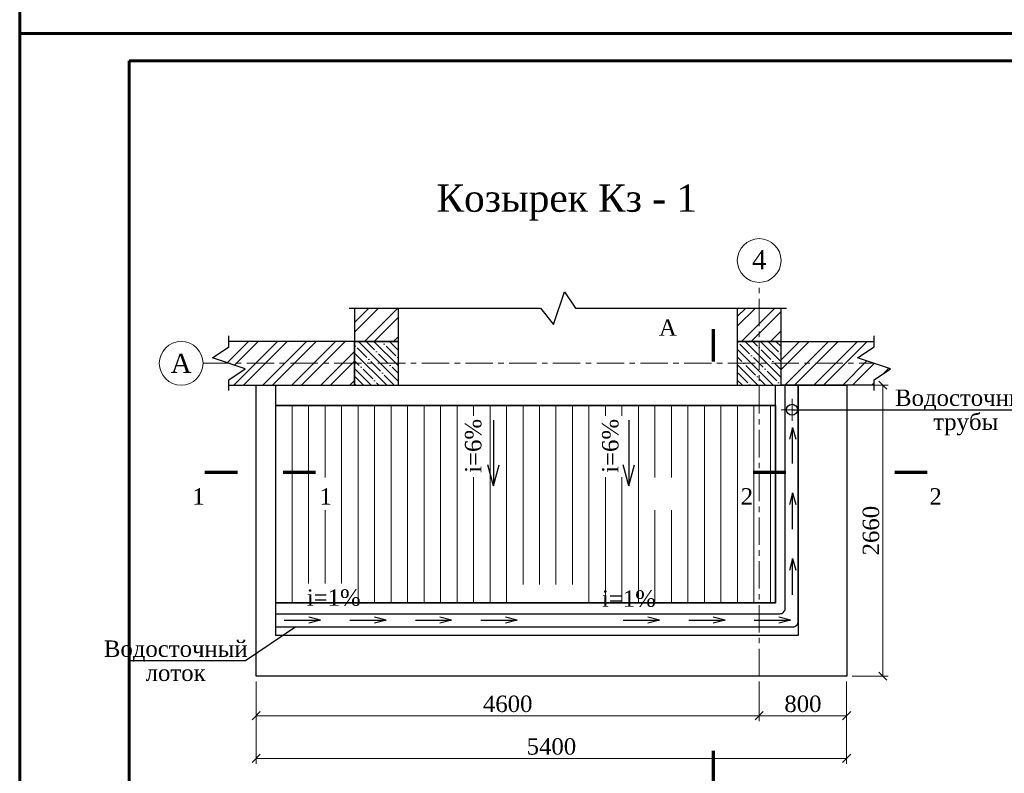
# Model space of a CAD drawing. Header units: millimetres. Extents: x 2063114 to 14983986, y -126020516 to 213791.
# Tile 18 of 256: x 2320392 to 2338401, y -1760530 to -1746751. Entities that reach past the tile are written whole.
import ezdxf
from ezdxf.enums import TextEntityAlignment as Align

# ---------------------------------------------------------------- set-up
doc = ezdxf.new("R2010")
doc.units = ezdxf.units.MM
doc.linetypes.add('CENTERX2', pattern=[4, 2.5, -0.5, 0.5, -0.5])
doc.linetypes.add('DASHED', pattern=[19.05, 12.7, -6.35])
doc.layers.get('Defpoints').update_dxf_attribs({"color": 6, "lineweight": 35})
for name, color, linetype, lineweight in [('_0', 7, 'Continuous', 20), ('Alukobond', 7, 'Continuous', 40), ('TEXT', 7, 'Continuous', 30), ('АСО-оси', 24, 'CENTERX2', 20)]:
    doc.layers.add(name, color=color, linetype=linetype, lineweight=lineweight)
doc.layers.add('_print', color=6, linetype='Continuous', lineweight=60, plot=False)
doc.layers.add('Окна', color=5, linetype='Continuous')
doc.styles.add('RUSS', font='russ', dxfattribs={"width": 0.75})
doc.styles.get("Standard").update_dxf_attribs({"font": 'arial.ttf'})
doc.styles.add('TIMES', font='times.ttf')
doc.styles.add('Times New Roman', font='times.ttf')
doc.dimstyles.new('Миржалол50', dxfattribs={"dimtxt": 300, "dimasz": 150, "dimexe": 100, "dimexo": 100, "dimgap": 63, "dimtad": 1, "dimdec": 0, "dimlfac": 0.5, "dimtxsty": 'Times New Roman', "dimblk": 'OBLIQUE', "dimcen": 100, "dimclrd": 256, "dimclre": 256, "dimclrt": 256, "dimadec": 0, "dimazin": 0, "dimtfac": 1, "dimtdec": 0, "dimtmove": 1, "dimatfit": 3, "dimfxl": 800, "dimfxlon": 1, "dimlwd": 13, "dimlwe": 13, "dimarcsym": 0})

# ---------------------------------------------------------------- blocks, each defined once
blk = doc.blocks.new('vcBlockPos')
at = {"color": 0, "linetype": 'ByBlock', "lineweight": -2}
blk.add_attdef('ПОЗИЦИЯ', text='', height=300, dxfattribs=at).set_placement((0, 0), align=Align.BOTTOM_CENTER)
at = {"color": 0, "linetype": 'ByBlock', "lineweight": -2, "flags": 1}
blk.add_attdef('КОЛИЧЕСТВО', text='', height=300, dxfattribs=at).set_placement((0, 0), align=Align.RIGHT)
at = {"color": 0, "linetype": 'ByBlock', "lineweight": -2}
blk.add_attdef('НТЕКСТ', text='', height=300, dxfattribs=at).set_placement((0, 0), align=Align.TOP_CENTER)
blk = doc.blocks.new('_Oblique')
at = {"color": 0, "linetype": 'ByBlock', "lineweight": -2}
blk.add_line((-0.5, -0.5), (0.5, 0.5), dxfattribs=at)
blk = doc.blocks.new('*D1342')
at = {"linetype": 'Continuous', "lineweight": 13, "ltscale": 300, "transparency": 16777216}
for p, q in [((2335618, -1753433), (2336279, -1753433)), ((2336179, -1753433), (2336179, -1758753)), ((2335618, -1758753), (2336279, -1758753))]:
    blk.add_line(p, q, dxfattribs=at)
at = {"layer": 'Defpoints', "color": 0, "lineweight": 30, "ltscale": 300, "transparency": 16777216}
for p in [(2335518, -1753433), (2335518, -1758753), (2336179, -1758753)]:
    blk.add_point(p, dxfattribs=at)
at = {"lineweight": 13, "ltscale": 300, "transparency": 16777216, "xscale": 150, "yscale": 150, "zscale": 150}
for p, rotation in [((2336179, -1753433), 90), ((2336179, -1758753), 270)]:
    blk.add_blockref('_Oblique', p, dxfattribs=dict(at, rotation=rotation))
at = {"ltscale": 300, "transparency": 16777216, "insert": (2335963, -1756093), "char_height": 300, "attachment_point": 5, "rotation": 90, "style": 'Times New Roman'}
blk.add_mtext('2660', dxfattribs=at)
blk = doc.blocks.new('*D1323')
at = {"linetype": 'Continuous', "lineweight": 13, "ltscale": 300, "transparency": 16777216}
for p, q in [((2324718, -1759457), (2324718, -1760357)), ((2335518, -1759457), (2335518, -1760357)), ((2335518, -1760257), (2324718, -1760257))]:
    blk.add_line(p, q, dxfattribs=at)
at = {"layer": 'Defpoints', "color": 0, "lineweight": 30, "ltscale": 300, "transparency": 16777216}
for p in [(2324718, -1758953), (2335518, -1758953), (2324718, -1760257)]:
    blk.add_point(p, dxfattribs=at)
at = {"lineweight": 13, "ltscale": 300, "transparency": 16777216, "xscale": 150, "yscale": 150, "zscale": 150, "rotation": 180}
blk.add_blockref('_Oblique', (2324718, -1760257), dxfattribs=at)
at = {"lineweight": 13, "ltscale": 300, "transparency": 16777216, "xscale": 150, "yscale": 150, "zscale": 150}
blk.add_blockref('_Oblique', (2335518, -1760257), dxfattribs=at)
at = {"ltscale": 300, "transparency": 16777216, "insert": (2330118, -1760041), "char_height": 300, "attachment_point": 5, "style": 'Times New Roman'}
blk.add_mtext('5400', dxfattribs=at)
blk = doc.blocks.new('MARK-POM')
at = {"linetype": 'Continuous'}
blk.add_circle((0, 0), 4, dxfattribs=at)
at = {"linetype": 'Continuous', "style": 'RUSS', "width": 0.75}
blk.add_attdef('ЌЋЊ…ђ', text='', height=3.5, dxfattribs=at).set_placement((0, 0), align=Align.MIDDLE)
blk = doc.blocks.new('*D1315')
at = {"linetype": 'Continuous', "lineweight": 13, "ltscale": 300, "transparency": 16777216}
for p, q in [((2333918, -1758853), (2333918, -1759578)), ((2335518, -1758853), (2335518, -1759578)), ((2333918, -1759478), (2335518, -1759478))]:
    blk.add_line(p, q, dxfattribs=at)
at = {"layer": 'Defpoints', "color": 0, "lineweight": 30, "ltscale": 300, "transparency": 16777216}
for p in [(2333918, -1758753), (2335518, -1758753), (2335518, -1759478)]:
    blk.add_point(p, dxfattribs=at)
at = {"lineweight": 13, "ltscale": 300, "transparency": 16777216, "xscale": 150, "yscale": 150, "zscale": 150, "rotation": 180}
blk.add_blockref('_Oblique', (2333918, -1759478), dxfattribs=at)
at = {"lineweight": 13, "ltscale": 300, "transparency": 16777216, "xscale": 150, "yscale": 150, "zscale": 150}
blk.add_blockref('_Oblique', (2335518, -1759478), dxfattribs=at)
at = {"ltscale": 300, "transparency": 16777216, "insert": (2334718, -1759262), "char_height": 300, "attachment_point": 5, "style": 'Times New Roman'}
blk.add_mtext('800', dxfattribs=at)
blk = doc.blocks.new('*D1316')
at = {"linetype": 'Continuous', "lineweight": 13, "ltscale": 300, "transparency": 16777216}
for p, q in [((2324718, -1758853), (2324718, -1759578)), ((2333918, -1758853), (2333918, -1759578)), ((2324718, -1759478), (2333918, -1759478))]:
    blk.add_line(p, q, dxfattribs=at)
at = {"layer": 'Defpoints', "color": 0, "lineweight": 30, "ltscale": 300, "transparency": 16777216}
for p in [(2324718, -1758753), (2333918, -1758753), (2333918, -1759478)]:
    blk.add_point(p, dxfattribs=at)
at = {"lineweight": 13, "ltscale": 300, "transparency": 16777216, "xscale": 150, "yscale": 150, "zscale": 150, "rotation": 180}
blk.add_blockref('_Oblique', (2324718, -1759478), dxfattribs=at)
at = {"lineweight": 13, "ltscale": 300, "transparency": 16777216, "xscale": 150, "yscale": 150, "zscale": 150}
blk.add_blockref('_Oblique', (2333918, -1759478), dxfattribs=at)
at = {"ltscale": 300, "transparency": 16777216, "insert": (2329318, -1759262), "char_height": 300, "attachment_point": 5, "style": 'Times New Roman'}
blk.add_mtext('4600', dxfattribs=at)
blk = doc.blocks.new('*U1590')
at = {"color": 0, "ltscale": 25}
blk.add_lwpolyline([(-59400, 42000), (0, 42000), (0, 0), (-59400, 0)], close=True, dxfattribs=at)
at = {"color": 0, "lineweight": 60, "ltscale": 25}
blk.add_lwpolyline([(-57400, 41500), (-500, 41500), (-500, 500), (-57400, 500)], close=True, dxfattribs=at)

msp = doc.modelspace()

# ---------------------------------------------------------------- hatches: boundary and pattern name
at = {"ltscale": 100}
h = msp.add_hatch(dxfattribs=at)
h.set_pattern_fill('ANSI32', color=256, scale=1000)
h.set_pattern_definition([(45, (5678408.2, 892674.42), (-265.165043, 265.165043), []), (45, (5678584.96, 892674.42), (-265.165043, 265.165043), [])])
h.paths.add_polyline_path([(2336318.18958, -1753133.12266), (2335718.18958, -1752933.12266), (2336018.18958, -1752733.12266), (2336018.18958, -1752633.12266), (2334318.18958, -1752633.12266), (2334318.18958, -1753433.12224), (2336018.18958, -1753433.12224), (2336018.18958, -1753333.12266)])
h.paths.add_polyline_path([(2334318.18958, -1752025.37496), (2333518.18999, -1752025.37496), (2333518.18999, -1752633.12266), (2334318.18958, -1752633.12266)])
h.paths.add_polyline_path([(2327318.18958, -1752025.37496), (2326518.18958, -1752025.37496), (2326518.18958, -1752633.12266), (2327318.18958, -1752633.12266)])
h.paths.add_polyline_path([(2326518.18958, -1752633.12266), (2324218.18957, -1752633.12266), (2324218.18957, -1752733.12266), (2323918.18957, -1752933.12266), (2324518.18957, -1753133.12266), (2324218.18957, -1753333.12266), (2324218.18957, -1753433.12224), (2326518.18957, -1753433.12224)])
at = {"lineweight": 15}
h = msp.add_hatch(dxfattribs=at)
h.set_pattern_fill('ANSI35', color=251, scale=800, angle=90)
h.set_pattern_definition([(135, (5679808.18, 892674.42), (-141.421356, -141.421356), []), (135, (5679808.18, 892815.84), (-141.421356, -141.421356), [250, -50, 0, -50])])
h.paths.add_polyline_path([(2326518.18958, -1753433.12266), (2327318.18958, -1753433.12266), (2327318.18958, -1752633.12266), (2326518.18958, -1752633.12266)])
h.paths.add_polyline_path([(2333518.18958, -1753433.12266), (2334318.18958, -1753433.12266), (2334318.18958, -1752633.12266), (2333518.18958, -1752633.12266)])
at = {"lineweight": 0}
h = msp.add_hatch(dxfattribs=at)
h.set_pattern_fill('LINE', color=107, scale=95, angle=90)
h.set_pattern_definition([(90, (-917696.94, -1178409.77), (-301.625, 2e-14), [])])
h.paths.add_polyline_path([(2325078.18957, -1753804.56669), (2325078.18957, -1757413.12266), (2334218.18954, -1757413.12266), (2334218.18954, -1753804.56669)])
h.paths.add_polyline_path([(2325707.05617, -1755717.5222), (2326201.93721, -1755717.5222), (2326201.93721, -1755118.81997), (2325707.05617, -1755118.81997)], flags=16)
h.paths.add_polyline_path([(2332010.80126, -1755717.5222), (2332505.6823, -1755717.5222), (2332505.6823, -1755118.81997), (2332010.80126, -1755118.81997)], flags=16)
h.paths.add_polyline_path([(2329535.63879, -1757413.12266), (2330643.38519, -1757413.12266), (2330643.38519, -1757077.45746), (2329535.63879, -1757077.45746)], flags=17)
h.paths.add_polyline_path([(2325584.84053, -1757413.12266), (2326327.08999, -1757413.12266), (2326327.08999, -1757058.76035), (2325584.84053, -1757058.76035)], flags=17)
h.paths.add_polyline_path([(2328928.56277, -1755116.46267), (2328928.56277, -1753993.2471), (2328449.03861, -1753993.2471), (2328449.03861, -1755116.46267)], flags=16)
h.paths.add_polyline_path([(2331476.27002, -1755116.46267), (2331476.27002, -1753993.2471), (2330996.74586, -1753993.2471), (2330996.74586, -1755116.46267)], flags=16)

# ---------------------------------------------------------------- linework, layer by layer
at = {"linetype": 'ByBlock'}
for points in [[(2326418.18958, -1752025.37496), (2329917.38878, -1752025.37496), (2330158.29706, -1752325.37496), (2330358.29706, -1751725.37496), (2330558.29706, -1752025.37496), (2334418.18958, -1752025.37496)], [(2324218.18957, -1753533.12266), (2324218.18957, -1753333.12266), (2324518.18957, -1753133.12266), (2323918.18957, -1752933.12266), (2324218.18957, -1752733.12266), (2324218.18957, -1752533.12266)], [(2336018.18958, -1753533.12266), (2336018.18958, -1753333.12266), (2336318.18958, -1753133.12266), (2335718.18958, -1752933.12266), (2336018.18958, -1752733.12266), (2336018.18958, -1752533.12266)]]:
    msp.add_lwpolyline(points, dxfattribs=at)
for points in [[(2326518.18958, -1752025.37496), (2326518.18958, -1752633.12266), (2327318.18958, -1752633.12266), (2327318.18958, -1752025.37496)], [(2333518.18999, -1752025.37496), (2333518.18999, -1752633.12266), (2334318.18958, -1752633.12266), (2334318.18958, -1752025.37496)], [(2324218.18957, -1753433.12224), (2326518.18957, -1753433.12224), (2326518.18957, -1752633.12266), (2324218.18957, -1752633.12266)], [(2336018.18958, -1753433.12224), (2334318.18958, -1753433.12224), (2334318.18958, -1752633.12266), (2336018.18958, -1752633.12266)]]:
    msp.add_lwpolyline(points)
at = {"lineweight": 25}
for points in [[(2333080.81121, -1753006.82554, 60, 60, 0), (2333080.81121, -1752406.82554, 60, 60, 0), (2333080.81121, -1752606.82554, 0, 80, 0), (2332680.81121, -1752606.82554, 0, 0, 0), (2332080.81121, -1752606.82554, 0, 0, 0)], [(2324376.0486, -1755028.1581, 60, 60, 0), (2323776.0486, -1755028.1581, 60, 60, 0), (2323976.0486, -1755028.1581, 0, 80, 0), (2323976.0486, -1755428.1581, 0, 0, 0), (2323976.0486, -1756028.1581, 0, 0, 0)], [(2325206.83988, -1755028.1581, 60, 60, 0), (2325806.83988, -1755028.1581, 60, 60, 0), (2325606.83988, -1755028.1581, 0, 80, 0), (2325606.83988, -1755428.1581, 0, 0, 0), (2325606.83988, -1756028.1581, 0, 0, 0)], [(2334405.89859, -1755028.1581, 60, 60, 0), (2333805.89859, -1755028.1581, 60, 60, 0), (2334005.89859, -1755028.1581, 0, 80, 0), (2334005.89859, -1755428.1581, 0, 0, 0), (2334005.89859, -1756028.1581, 0, 0, 0)], [(2336396.40068, -1755028.1581, 60, 60, 0), (2336996.40068, -1755028.1581, 60, 60, 0), (2336796.40068, -1755028.1581, 0, 80, 0), (2336796.40068, -1755428.1581, 0, 0, 0), (2336796.40068, -1756028.1581, 0, 0, 0)], [(2333080.81121, -1760116.70346, 60, 60, 0), (2333080.81121, -1760716.70346, 60, 60, 0), (2333080.81121, -1760516.70346, 0, 80, 0), (2332680.81121, -1760516.70346, 0, 0, 0), (2332080.81121, -1760516.70346, 0, 0, 0)]]:
    msp.add_lwpolyline(points, format="xyseb", dxfattribs=at)
for points in [[(2326518.18958, -1753433.12266), (2327318.18958, -1753433.12266), (2327318.18958, -1752633.12266), (2326518.18958, -1752633.12266)], [(2333518.18958, -1753433.12266), (2334318.18958, -1753433.12266), (2334318.18958, -1752633.12266), (2333518.18958, -1752633.12266)]]:
    msp.add_lwpolyline(points, close=True)
at = {"color": 167, "lineweight": 30}
for points in [[(2325078.18957, -1757853.12266), (2334533.18954, -1757853.12266, 0.4142135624), (2334633.18954, -1757753.12266), (2334633.18954, -1753433.12266)], [(2325078.18957, -1757613.12266), (2334293.18954, -1757613.12266, 0.4142135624), (2334393.18954, -1757513.12266), (2334393.18954, -1753433.12266)]]:
    msp.add_lwpolyline(points, format="xyb", dxfattribs=at)
for points in [[(2325078.18957, -1757413.12266), (2334218.18954, -1757413.12266), (2334218.18954, -1753433.12266)], [(2334530.12843, -1754204.64205), (2334472.84935, -1754418.4105)], [(2334530.12843, -1754204.64205), (2334587.40752, -1754418.4105)], [(2329060.02372, -1755273.73916), (2328956.4961, -1754887.36883)], [(2329060.02372, -1755273.73916), (2329163.55133, -1754887.36883)], [(2331534.96158, -1755273.73916), (2331431.43396, -1754887.36883)], [(2331534.96158, -1755273.73916), (2331638.48919, -1754887.36883)], [(2334530.12843, -1755404.64205), (2334472.84935, -1755618.4105)], [(2334530.12843, -1755404.64205), (2334587.40752, -1755618.4105)], [(2334530.12843, -1756604.64205), (2334472.84935, -1756818.4105)], [(2334530.12843, -1756604.64205), (2334587.40752, -1756818.4105)], [(2325892.78765, -1757729.82279), (2325679.0192, -1757672.5437)], [(2327092.78765, -1757729.82279), (2326879.0192, -1757672.5437)], [(2328292.78765, -1757729.82279), (2328079.0192, -1757672.5437)], [(2329492.78765, -1757729.82279), (2329279.0192, -1757672.5437)], [(2332092.78765, -1757729.82279), (2331879.0192, -1757672.5437)], [(2333292.78765, -1757729.82279), (2333079.0192, -1757672.5437)], [(2334492.78765, -1757729.82279), (2334279.0192, -1757672.5437)], [(2325892.78765, -1757729.82279), (2325679.0192, -1757787.10187)], [(2327092.78765, -1757729.82279), (2326879.0192, -1757787.10187)], [(2328292.78765, -1757729.82279), (2328079.0192, -1757787.10187)], [(2329492.78765, -1757729.82279), (2329279.0192, -1757787.10187)], [(2332092.78765, -1757729.82279), (2331879.0192, -1757787.10187)], [(2333292.78765, -1757729.82279), (2333079.0192, -1757787.10187)], [(2334492.78765, -1757729.82279), (2334279.0192, -1757787.10187)]]:
    msp.add_lwpolyline(points, dxfattribs=at)
at = {"color": 5, "linetype": 'DASHED', "lineweight": 0, "ltscale": 100}
for points in [[(2334518.18954, -1754083.12266), (2334518.18954, -1753683.12266)], [(2334718.18954, -1753883.12266), (2334318.18954, -1753883.12266)]]:
    msp.add_lwpolyline(points, dxfattribs=at)
at = {"color": 0, "ltscale": 100}
for points in [[(2334518.18954, -1753883.12266), (2336821.49864, -1753883.12266), (2338784.5223, -1753883.12266)], [(2325443.50778, -1757853.12266), (2324520.12707, -1758471.82106), (2322369.2732, -1758471.82106)]]:
    msp.add_lwpolyline(points, dxfattribs=at)
at = {"color": 167}
for points in [[(2329060.02372, -1754073.73916), (2329060.02372, -1755273.73916)], [(2331534.96158, -1754073.73916), (2331534.96158, -1755273.73916)], [(2334530.12843, -1754868.5702), (2334530.12843, -1754204.64205)], [(2334530.12843, -1756068.5702), (2334530.12843, -1755404.64205)], [(2334530.12843, -1757268.5702), (2334530.12843, -1756604.64205)], [(2325228.8595, -1757729.82279), (2325892.78765, -1757729.82279)], [(2326428.8595, -1757729.82279), (2327092.78765, -1757729.82279)], [(2327628.8595, -1757729.82279), (2328292.78765, -1757729.82279)], [(2328828.8595, -1757729.82279), (2329492.78765, -1757729.82279)], [(2331428.8595, -1757729.82279), (2332092.78765, -1757729.82279)], [(2332628.8595, -1757729.82279), (2333292.78765, -1757729.82279)], [(2333828.8595, -1757729.82279), (2334492.78765, -1757729.82279)]]:
    msp.add_lwpolyline(points, dxfattribs=at)
at = {"color": 5, "lineweight": 30}
msp.add_circle((2334518.18954, -1753883.12266), 100, dxfattribs=at)
at = {"layer": '_0', "color": 1, "lineweight": 30}
msp.add_lwpolyline([(2325078.18957, -1753804.56669), (2334218.18954, -1753804.56669), (2334218.18954, -1757413.12266), (2325078.18957, -1757413.12266)], close=True, dxfattribs=at)
at = {"layer": '_print', "ltscale": 100}
for points in [[(2379792.08613, -1747001.43901), (2320392.08613, -1747001.43901), (2320392.08613, -1705001.43901), (2379792.08613, -1705001.43901)], [(2379792.08613, -1789001.43901), (2320392.08613, -1789001.43901), (2320392.08613, -1747001.43901), (2379792.08613, -1747001.43901)]]:
    msp.add_lwpolyline(points, close=True, dxfattribs=at)
at = {"layer": 'Alukobond', "lineweight": 30, "ltscale": 100}
msp.add_lwpolyline([(2335518.18958, -1753433.12266), (2335518.18958, -1758753.12266), (2324718.18957, -1758753.12266), (2324718.18957, -1753433.12266)], close=True, dxfattribs=at)
msp.add_lwpolyline([(2334633.18954, -1753433.12266), (2334633.18954, -1758013.12266), (2325078.18957, -1758013.12266), (2325078.18957, -1753433.12266)], dxfattribs=at)
at = {"layer": 'АСО-оси', "ltscale": 200}
for p, q in [((2333918.18958, -1758753.12266), (2333918.18958, -1751554.41129)), ((2323745.78941, -1753033.12266), (2336018.18958, -1753033.12266))]:
    msp.add_line(p, q, dxfattribs=at)
at = {"layer": 'Окна', "lineweight": 30}
msp.add_line((2334218.18954, -1753804.56669), (2325078.18957, -1753804.56669), dxfattribs=at)

# ---------------------------------------------------------------- block references
for p in [(2379792.08613, -1747001.43901), (2379792.08613, -1789001.43901)]:
    msp.add_blockref('*U1590', p)
at = {"ltscale": 300}
ref = msp.add_blockref('vcBlockPos', (2337696.92557, -1753883.12266), dxfattribs=dict(at, xscale=70, yscale=70, zscale=70))
ref.add_attrib('ПОЗИЦИЯ', 'Водосточные', dxfattribs={"color": 0, "linetype": 'ByBlock', "lineweight": -2, "height": 300, "style": 'Times New Roman'}).set_placement((2337696.92557, -1753813.12266), align=Align.CENTER)
ref.add_attrib('НТЕКСТ', 'трубы', dxfattribs={"color": 0, "linetype": 'ByBlock', "lineweight": -2, "height": 300, "style": 'Times New Roman'}).set_placement((2337696.92557, -1753953.12266), align=Align.TOP_CENTER)
ref = msp.add_blockref('vcBlockPos', (2323244.70014, -1758471.82106), dxfattribs=dict(at, xscale=-70, yscale=70, zscale=70))
ref.add_attrib('ПОЗИЦИЯ', 'Водосточный', dxfattribs={"color": 0, "linetype": 'ByBlock', "lineweight": -2, "height": 300, "style": 'Times New Roman'}).set_placement((2323246.86308, -1758401.82106), align=Align.CENTER)
ref.add_attrib('НТЕКСТ', 'лоток', dxfattribs={"color": 0, "linetype": 'ByBlock', "lineweight": -2, "height": 300, "style": 'Times New Roman'}).set_placement((2323244.70014, -1758541.82106), align=Align.TOP_CENTER)
at = {"layer": 'АСО-оси', "lineweight": 15, "ltscale": 200}
ref = msp.add_blockref('MARK-POM', (2333918.18958, -1751154.41129), dxfattribs=dict(at, xscale=100, yscale=100, zscale=100, rotation=180))
ref.add_attrib('ЌЋЊ…ђ', '4', dxfattribs={"layer": '0', "color": 0, "linetype": 'Continuous', "height": 350, "style": 'TIMES'}).set_placement((2333918.18958, -1751140.53241), align=Align.MIDDLE_CENTER)
ref = msp.add_blockref('MARK-POM', (2323345.78941, -1753033.12266), dxfattribs=dict(at, xscale=-100, yscale=100, zscale=100))
ref.add_attrib('ЌЋЊ…ђ', 'А', dxfattribs={"layer": '0', "color": 0, "linetype": 'Continuous', "height": 350, "style": 'TIMES'}).set_placement((2323345.78941, -1753033.12266), align=Align.MIDDLE_CENTER)

# ---------------------------------------------------------------- texts
at = {"ltscale": 300, "style": 'Times New Roman'}
msp.add_text('А', height=300, dxfattribs=at).set_placement((2332083.56642, -1752530.49927))
for p in [(2328836.5296, -1755036.54198), (2331343.84463, -1755036.54198)]:
    msp.add_text('i=6%%%', height=300, rotation=90, dxfattribs=at).set_placement(p)
for s, p in [('1', (2323776.0486, -1755617.7385)), ('1', (2326102.1535, -1755617.7385)), ('2', (2333805.89859, -1755617.7385)), ('2', (2337258.54921, -1755617.7385))]:
    msp.add_text(s, height=300, dxfattribs=at).set_placement(p, align=Align.RIGHT)
at = {"ltscale": 300, "char_height": 300, "width": 981.7916366, "attachment_point": 1, "style": 'Times New Roman'}
for insert in [(2325643.4923, -1757166.87138), (2331042.73516, -1757185.56849)]:
    msp.add_mtext('i=1%', dxfattribs=dict(at, insert=insert))
at = {"layer": 'TEXT', "color": 0, "insert": (2330398.51257, -1750094.83482), "char_height": 500, "width": 6994.0618492, "attachment_point": 5, "style": 'Times New Roman'}
msp.add_mtext('Козырек Кз - 1', dxfattribs=at)

# ---------------------------------------------------------------- dimensions: what is measured, and where the dimension line sits
at = {"ltscale": 300}
dim = msp.add_linear_dim(base=(2336178.64448, -1758753.12266), p1=(2335518.18958, -1753433.12266), p2=(2335518.18958, -1758753.12266), angle=90, dimstyle='Миржалол50', override={"dimtxt": 300, "dimtxsty": 'Times New Roman', "dimclrt": 256}, dxfattribs=at)
dim.commit()
dim.dimension.update_dxf_attribs({"geometry": '*D1342', "text_midpoint": (2335963.04895, -1756093.12266)})
for base, p1, p2, picture, middle in [((2333918.18958, -1759477.70404), (2324718.18957, -1758753.12266), (2333918.18958, -1758753.12266), '*D1316', (2329318.18958, -1759262.10851)), ((2335518.18958, -1759477.70404), (2333918.18958, -1758753.12266), (2335518.18958, -1758753.12266), '*D1315', (2334718.18958, -1759262.10851)), ((2324718.18957, -1760256.88107), (2335518.18958, -1758953.12266), (2324718.18957, -1758953.12266), '*D1323', (2330118.18958, -1760041.28554))]:
    dim = msp.add_linear_dim(base=base, p1=p1, p2=p2, dimstyle='Миржалол50', override={"dimtxt": 300, "dimtxsty": 'Times New Roman', "dimclrt": 256}, dxfattribs=at)
    dim.commit()
    dim.dimension.update_dxf_attribs({"geometry": picture, "text_midpoint": middle})

doc.saveas('drawing.dxf')
